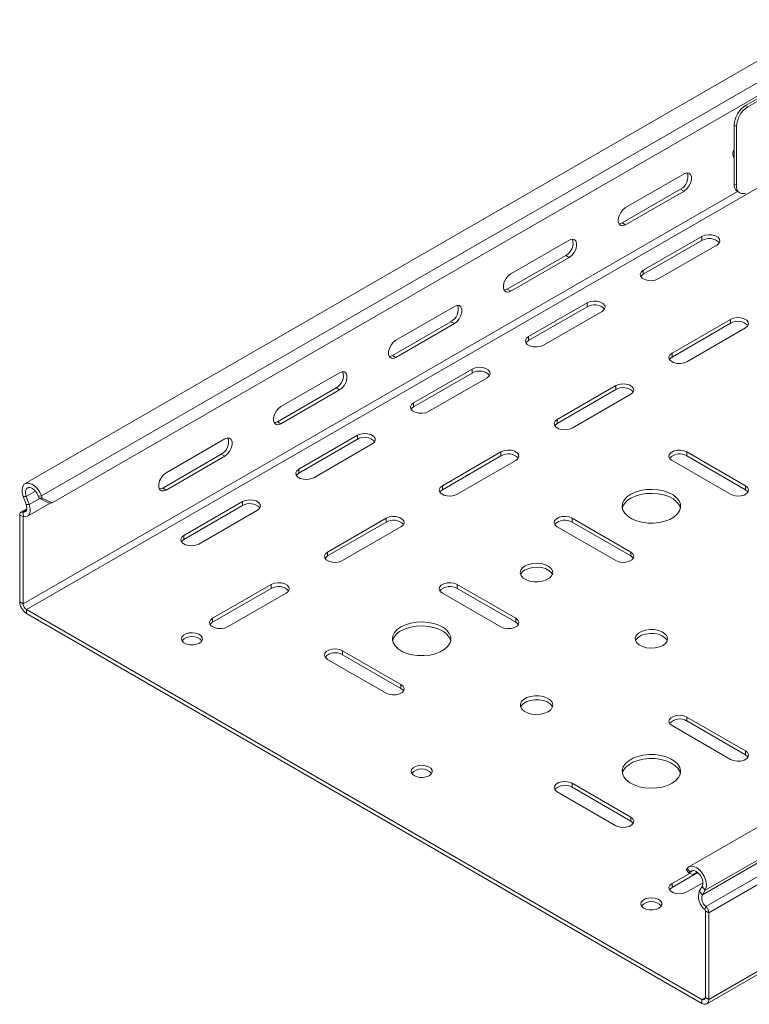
# Model space of a CAD drawing. Header units: millimetres. Extents: x -1726 to 4130, y -1450 to -192.
# Tile 1 of 20: x -1726 to -1501, y -1130 to -827. Entities that reach past the tile are written whole.
import ezdxf

# ---------------------------------------------------------------- set-up
doc = ezdxf.new("R2010")
doc.units = ezdxf.units.MM

msp = doc.modelspace()

# ---------------------------------------------------------------- linework, layer by layer
at = {"color": 7, "linetype": 'Continuous', "lineweight": 15}
for p, q in [((-1476.71, -826.78), (-1724.2, -969.65)), ((-1472.54, -835.17), (-1715.79, -975.59)), ((-1502.39, -853.17), (-1476.08, -837.98)), ((-1501.68, -853.58), (-1475.37, -838.39)), ((-1505.93, -877.42), (-1505.93, -859.29)), ((-1505.22, -877.83), (-1505.22, -859.7)), ((-1505.93, -869.25), (-1506.05, -869.26)), ((-1539.34, -884.66), (-1521.3, -874.25)), ((-1522.37, -878.95), (-1540.4, -889.36)), ((-1521.3, -879.56), (-1539.34, -889.97)), ((-1504.89, -879.71), (-1504.18, -880.12)), ((-1515.82, -893.54), (-1533.86, -903.95)), ((-1574.69, -905.07), (-1556.66, -894.66)), ((-1515.82, -894.77), (-1533.86, -905.18)), ((-1529.26, -906.61), (-1511.23, -896.2)), ((-1557.72, -899.36), (-1575.75, -909.77)), ((-1556.66, -899.97), (-1574.69, -910.38)), ((-1610.05, -925.48), (-1592.02, -915.07)), ((-1551.18, -913.95), (-1569.21, -924.36)), ((-1551.18, -915.18), (-1569.21, -925.59)), ((-1564.62, -927.02), (-1546.58, -916.61)), ((-1593.08, -919.77), (-1611.11, -930.18)), ((-1592.02, -920.38), (-1610.05, -930.79)), ((-1506.99, -919.06), (-1525.02, -929.47)), ((-1506.99, -920.28), (-1525.02, -930.69)), ((-1520.42, -932.12), (-1502.39, -921.71)), ((-1645.4, -945.89), (-1627.37, -935.48)), ((-1586.54, -934.36), (-1604.57, -944.77)), ((-1586.54, -935.59), (-1604.57, -946)), ((-1599.97, -947.43), (-1581.94, -937.02)), ((-1542.34, -939.47), (-1560.37, -949.88)), ((-1628.43, -940.18), (-1646.46, -950.59)), ((-1627.37, -940.79), (-1645.4, -951.2)), ((-1542.34, -940.69), (-1560.37, -951.1)), ((-1555.78, -952.53), (-1537.75, -942.12)), ((-1272.35, -944.75), (-1519.84, -1087.62)), ((-1621.89, -954.77), (-1639.92, -965.18)), ((-1680.76, -966.3), (-1662.73, -955.89)), ((-1621.89, -956), (-1639.92, -966.41)), ((-1635.33, -967.84), (-1617.29, -957.43)), ((-1663.79, -960.59), (-1681.82, -971)), ((-1577.7, -959.88), (-1595.73, -970.29)), ((-1577.7, -961.1), (-1595.73, -971.51)), ((-1502.39, -970.29), (-1520.42, -959.88)), ((-1502.39, -971.51), (-1520.42, -961.1)), ((-1662.73, -961.2), (-1680.76, -971.61)), ((-1591.13, -972.94), (-1573.1, -962.53)), ((-1525.02, -962.53), (-1506.99, -972.94)), ((-1724.75, -973.65), (-1723.86, -976.12)), ((-1723.82, -973.62), (-1722.92, -976.08)), ((-1723.42, -979.64), (-1716.44, -975.61)), ((-1719.84, -974.11), (-1720.07, -973.47)), ((-1719.84, -974.11), (-1718.91, -974.08)), ((-1716.72, -975.63), (-1719.84, -974.11)), ((-1718.91, -974.08), (-1719.14, -973.44)), ((-1718.91, -974.08), (-1715.79, -975.59)), ((-1715.79, -975.59), (-1716.72, -975.63)), ((-1657.25, -975.18), (-1675.28, -985.59)), ((-1725.84, -979.31), (-1725.84, -1006)), ((-1723.66, -977.44), (-1725.46, -978.48)), ((-1657.25, -976.41), (-1675.28, -986.82)), ((-1670.68, -988.25), (-1652.65, -977.84)), ((-1724.77, -979.92), (-1724.77, -1006.62)), ((-1613.05, -980.29), (-1631.08, -990.7)), ((-1613.05, -981.51), (-1631.08, -991.92)), ((-1537.75, -990.7), (-1555.78, -980.29)), ((-1537.75, -991.92), (-1555.78, -981.51)), ((-1626.49, -993.35), (-1608.46, -982.94)), ((-1560.37, -982.94), (-1542.34, -993.35)), ((-1514.32, -1129.84), (-1266.84, -986.97)), ((-1648.41, -1000.7), (-1666.44, -1011.11)), ((-1648.41, -1001.92), (-1666.44, -1012.33)), ((-1661.84, -1013.76), (-1643.81, -1003.35)), ((-1595.73, -1003.35), (-1577.7, -1013.76)), ((-1573.1, -1011.11), (-1591.13, -1000.7)), ((-1573.1, -1012.33), (-1591.13, -1001.92)), ((-1723.71, -1008.45), (-1515.82, -1128.46)), ((-1723.71, -1009.68), (-1515.82, -1129.69)), ((-1608.46, -1031.52), (-1626.49, -1021.11)), ((-1631.08, -1023.76), (-1613.05, -1034.17)), ((-1608.46, -1032.74), (-1626.49, -1022.33)), ((-1502.39, -1051.93), (-1520.42, -1041.52)), ((-1502.39, -1053.15), (-1520.42, -1042.74)), ((-1525.02, -1044.17), (-1506.99, -1054.58)), ((-1537.75, -1072.34), (-1555.78, -1061.93)), ((-1537.75, -1073.56), (-1555.78, -1063.15)), ((-1560.37, -1064.58), (-1542.34, -1074.99)), ((-1520.4, -1088.17), (-1520.63, -1088.54)), ((-1517.11, -1089.41), (-1525.02, -1093.97)), ((-1519.67, -1089.66), (-1525.02, -1092.75)), ((-1520.63, -1088.54), (-1519.7, -1089.65)), ((-1519.46, -1089.28), (-1519.7, -1089.65)), ((-1519.7, -1089.65), (-1518.57, -1090.01)), ((-1517.29, -1089.27), (-1518.57, -1090.01)), ((-1520.42, -1095.4), (-1515.48, -1092.55)), ((-1516.62, -1095.18), (-1515.72, -1093.75)), ((-1515.68, -1096.29), (-1514.78, -1094.87)), ((-1514.76, -1127.85), (-1514.76, -1101.15)), ((-1513.7, -1128.46), (-1513.7, -1101.77))]:
    msp.add_line(p, q, dxfattribs=at)
at = {"color": 7, "linetype": 'Continuous', "lineweight": 0}
for p, q in [((-1471.65, -830.57), (-1719.14, -973.44)), ((-1502.39, -853.17), (-1501.68, -853.58)), ((-1505.22, -859.7), (-1505.93, -859.29)), ((-1476.23, -865.58), (-1723.71, -1008.45)), ((-1521.3, -879.56), (-1522.37, -878.95)), ((-1505.93, -877.42), (-1505.22, -877.83)), ((-1504.91, -879.69), (-1724.77, -1006.62)), ((-1539.34, -889.97), (-1540.4, -889.36)), ((-1515.82, -894.77), (-1515.82, -893.54)), ((-1556.66, -899.97), (-1557.72, -899.36)), ((-1533.86, -905.18), (-1533.86, -903.95)), ((-1574.69, -910.38), (-1575.75, -909.77)), ((-1551.18, -915.18), (-1551.18, -913.95)), ((-1592.02, -920.38), (-1593.08, -919.77)), ((-1506.99, -920.28), (-1506.99, -919.06)), ((-1569.21, -925.59), (-1569.21, -924.36)), ((-1610.05, -930.79), (-1611.11, -930.18)), ((-1525.02, -930.69), (-1525.02, -929.47)), ((-1586.54, -935.59), (-1586.54, -934.36)), ((-1542.34, -940.69), (-1542.34, -939.47)), ((-1627.37, -940.79), (-1628.43, -940.18)), ((-1604.57, -946), (-1604.57, -944.77)), ((-1645.4, -951.2), (-1646.46, -950.59)), ((-1560.37, -951.1), (-1560.37, -949.88)), ((-1267.3, -952), (-1514.78, -1094.87)), ((-1621.89, -956), (-1621.89, -954.77)), ((-1268.2, -953.42), (-1515.68, -1096.29)), ((-1267.13, -956.96), (-1514.62, -1099.83)), ((-1662.73, -961.2), (-1663.79, -960.59)), ((-1577.7, -961.1), (-1577.7, -959.88)), ((-1520.42, -961.1), (-1520.42, -959.88)), ((-1266.22, -958.9), (-1513.7, -1101.77)), ((-1639.92, -966.41), (-1639.92, -965.18)), ((-1720.95, -971.96), (-1723.82, -973.62)), ((-1680.76, -971.61), (-1681.82, -971)), ((-1595.73, -971.51), (-1595.73, -970.29)), ((-1502.39, -971.51), (-1502.39, -970.29)), ((-1723.82, -973.62), (-1724.75, -973.65)), ((-1723.86, -976.12), (-1722.92, -976.08)), ((-1719.66, -974.2), (-1722.92, -976.08)), ((-1719.14, -973.44), (-1720.07, -973.47)), ((-1657.25, -976.41), (-1657.25, -975.18)), ((-1724.77, -979.92), (-1725.84, -979.31)), ((-1723.72, -977.73), (-1724.92, -978.42)), ((-1724.62, -979.77), (-1724.92, -978.42)), ((-1724.55, -979.79), (-1724.77, -979.92)), ((-1613.05, -981.51), (-1613.05, -980.29)), ((-1555.78, -981.51), (-1555.78, -980.29)), ((-1675.28, -986.82), (-1675.28, -985.59)), ((-1266.22, -985.59), (-1513.7, -1128.46)), ((-1631.08, -991.92), (-1631.08, -990.7)), ((-1537.75, -991.92), (-1537.75, -990.7)), ((-1648.41, -1001.92), (-1648.41, -1000.7)), ((-1591.13, -1001.92), (-1591.13, -1000.7)), ((-1725.84, -1006), (-1724.77, -1006.62)), ((-1723.71, -1008.45), (-1723.71, -1009.68)), ((-1666.44, -1012.33), (-1666.44, -1011.11)), ((-1573.1, -1012.33), (-1573.1, -1011.11)), ((-1626.49, -1022.33), (-1626.49, -1021.11)), ((-1608.46, -1032.74), (-1608.46, -1031.52)), ((-1520.42, -1042.74), (-1520.42, -1041.52)), ((-1502.39, -1053.15), (-1502.39, -1051.93)), ((-1555.78, -1063.15), (-1555.78, -1061.93)), ((-1537.75, -1073.56), (-1537.75, -1072.34)), ((-1519.46, -1089.28), (-1520.4, -1088.17)), ((-1518.59, -1088.78), (-1519.46, -1089.28)), ((-1525.02, -1093.97), (-1525.02, -1092.75)), ((-1514.78, -1094.87), (-1515.72, -1093.75)), ((-1516.62, -1095.18), (-1515.68, -1096.29)), ((-1514.92, -1100.83), (-1514.62, -1099.83)), ((-1513.7, -1101.77), (-1514.76, -1101.15)), ((-1514.76, -1127.85), (-1515.82, -1128.46)), ((-1514.76, -1127.85), (-1513.7, -1128.46)), ((-1515.82, -1129.69), (-1515.82, -1128.46))]:
    msp.add_line(p, q, dxfattribs=at)
at = {"color": 7, "linetype": 'Continuous', "lineweight": 15, "flags": 128}
for points in [[(-1521.3, -874.25), (-1520.52, -873.96), (-1519.83, -874.02), (-1519.31, -874.43), (-1519.04, -875.14), (-1519.04, -876.06), (-1519.31, -877.08), (-1519.83, -878.09), (-1520.52, -878.95), (-1521.3, -879.56)], [(-1505.22, -877.83), (-1505.15, -878.58), (-1504.95, -879.23), (-1504.62, -879.75), (-1504.18, -880.12), (-1503.65, -880.31), (-1503.04, -880.34), (-1502.37, -880.19), (-1502.33, -880.18)], [(-1539.34, -889.97), (-1540.12, -890.26), (-1540.81, -890.2), (-1541.33, -889.79), (-1541.6, -889.08), (-1541.6, -888.16), (-1541.33, -887.14), (-1540.81, -886.14), (-1540.12, -885.28), (-1539.34, -884.66)], [(-1540.4, -889.36), (-1541.18, -889.65), (-1541.4, -889.67)], [(-1556.66, -894.66), (-1555.87, -894.37), (-1555.18, -894.43), (-1554.67, -894.84), (-1554.4, -895.55), (-1554.4, -896.47), (-1554.67, -897.5), (-1555.18, -898.5), (-1555.87, -899.36), (-1556.66, -899.97)], [(-1511.23, -896.2), (-1510.58, -895.66), (-1510.29, -895.03), (-1510.39, -894.38), (-1510.86, -893.79), (-1511.66, -893.33), (-1512.69, -893.06), (-1513.81, -893), (-1514.9, -893.17), (-1515.82, -893.54)], [(-1574.69, -910.38), (-1575.48, -910.67), (-1576.17, -910.61), (-1576.68, -910.2), (-1576.95, -909.49), (-1576.95, -908.57), (-1576.68, -907.55), (-1576.17, -906.55), (-1575.48, -905.69), (-1574.69, -905.07)], [(-1533.86, -903.95), (-1534.5, -904.49), (-1534.8, -905.12), (-1534.7, -905.76), (-1534.22, -906.36), (-1533.42, -906.82), (-1532.4, -907.09), (-1531.27, -907.15), (-1530.18, -906.98), (-1529.26, -906.61)], [(-1533.86, -905.18), (-1534.5, -905.71), (-1534.63, -905.89)], [(-1575.75, -909.77), (-1576.54, -910.06), (-1576.76, -910.08)], [(-1592.02, -915.07), (-1591.23, -914.78), (-1590.54, -914.84), (-1590.03, -915.25), (-1589.75, -915.96), (-1589.75, -916.88), (-1590.03, -917.91), (-1590.54, -918.91), (-1591.23, -919.77), (-1592.02, -920.38)], [(-1546.58, -916.61), (-1545.94, -916.07), (-1545.64, -915.44), (-1545.74, -914.79), (-1546.22, -914.2), (-1547.02, -913.74), (-1548.04, -913.47), (-1549.17, -913.41), (-1550.26, -913.58), (-1551.18, -913.95)], [(-1502.39, -921.71), (-1501.74, -921.18), (-1501.45, -920.55), (-1501.55, -919.9), (-1502.03, -919.31), (-1502.82, -918.85), (-1503.85, -918.57), (-1504.97, -918.51), (-1506.06, -918.68), (-1506.99, -919.06)], [(-1569.21, -924.36), (-1569.86, -924.9), (-1570.15, -925.53), (-1570.05, -926.18), (-1569.58, -926.77), (-1568.78, -927.23), (-1567.75, -927.5), (-1566.63, -927.56), (-1565.54, -927.39), (-1564.62, -927.02)], [(-1610.05, -930.79), (-1610.83, -931.08), (-1611.52, -931.02), (-1612.04, -930.61), (-1612.31, -929.9), (-1612.31, -928.98), (-1612.04, -927.96), (-1611.52, -926.96), (-1610.83, -926.1), (-1610.05, -925.48)], [(-1569.21, -925.59), (-1569.86, -926.12), (-1569.99, -926.3)], [(-1611.11, -930.18), (-1611.89, -930.47), (-1612.11, -930.49)], [(-1525.02, -929.47), (-1525.66, -930), (-1525.96, -930.63), (-1525.86, -931.28), (-1525.38, -931.87), (-1524.58, -932.33), (-1523.56, -932.6), (-1522.44, -932.66), (-1521.35, -932.49), (-1520.42, -932.12)], [(-1525.02, -930.69), (-1525.66, -931.22), (-1525.79, -931.4)], [(-1581.94, -937.02), (-1581.29, -936.48), (-1581, -935.85), (-1581.1, -935.2), (-1581.58, -934.61), (-1582.37, -934.15), (-1583.4, -933.88), (-1584.52, -933.82), (-1585.61, -933.99), (-1586.54, -934.36)], [(-1627.37, -935.48), (-1626.58, -935.19), (-1625.89, -935.25), (-1625.38, -935.66), (-1625.11, -936.37), (-1625.11, -937.29), (-1625.38, -938.32), (-1625.89, -939.32), (-1626.58, -940.18), (-1627.37, -940.79)], [(-1537.75, -942.12), (-1537.1, -941.59), (-1536.81, -940.96), (-1536.9, -940.31), (-1537.38, -939.72), (-1538.18, -939.26), (-1539.2, -938.98), (-1540.33, -938.92), (-1541.42, -939.09), (-1542.34, -939.47)], [(-1645.4, -951.2), (-1646.19, -951.49), (-1646.88, -951.43), (-1647.39, -951.02), (-1647.67, -950.31), (-1647.67, -949.39), (-1647.39, -948.37), (-1646.88, -947.37), (-1646.19, -946.51), (-1645.4, -945.89)], [(-1604.57, -944.77), (-1605.21, -945.31), (-1605.51, -945.94), (-1605.41, -946.59), (-1604.93, -947.18), (-1604.13, -947.64), (-1603.11, -947.91), (-1601.99, -947.97), (-1600.9, -947.8), (-1599.97, -947.43)], [(-1604.57, -946), (-1605.21, -946.53), (-1605.34, -946.71)], [(-1646.46, -950.59), (-1647.25, -950.88), (-1647.47, -950.9)], [(-1560.37, -949.88), (-1561.02, -950.41), (-1561.31, -951.04), (-1561.21, -951.69), (-1560.74, -952.28), (-1559.94, -952.74), (-1558.92, -953.01), (-1557.79, -953.07), (-1556.7, -952.9), (-1555.78, -952.53)], [(-1560.37, -951.1), (-1561.02, -951.63), (-1561.15, -951.81)], [(-1617.29, -957.43), (-1616.65, -956.89), (-1616.36, -956.26), (-1616.45, -955.62), (-1616.93, -955.02), (-1617.73, -954.56), (-1618.75, -954.29), (-1619.88, -954.23), (-1620.97, -954.4), (-1621.89, -954.77)], [(-1662.73, -955.89), (-1661.94, -955.6), (-1661.25, -955.66), (-1660.74, -956.07), (-1660.46, -956.78), (-1660.46, -957.7), (-1660.74, -958.73), (-1661.25, -959.73), (-1661.94, -960.59), (-1662.73, -961.2)], [(-1573.1, -962.53), (-1572.45, -962), (-1572.16, -961.37), (-1572.26, -960.72), (-1572.74, -960.13), (-1573.53, -959.67), (-1574.56, -959.39), (-1575.68, -959.33), (-1576.77, -959.5), (-1577.7, -959.88)], [(-1520.42, -959.88), (-1521.35, -959.5), (-1522.44, -959.33), (-1523.56, -959.39), (-1524.58, -959.67), (-1525.38, -960.13), (-1525.86, -960.72), (-1525.96, -961.37), (-1525.66, -962), (-1525.02, -962.53)], [(-1680.76, -971.61), (-1681.54, -971.9), (-1682.23, -971.84), (-1682.75, -971.43), (-1683.02, -970.72), (-1683.02, -969.8), (-1682.75, -968.78), (-1682.23, -967.78), (-1681.54, -966.92), (-1680.76, -966.3)], [(-1639.92, -965.18), (-1640.57, -965.72), (-1640.86, -966.35), (-1640.76, -967), (-1640.29, -967.59), (-1639.49, -968.05), (-1638.47, -968.32), (-1637.34, -968.38), (-1636.25, -968.21), (-1635.33, -967.84)], [(-1639.92, -966.41), (-1640.57, -966.94), (-1640.7, -967.12)], [(-1719.14, -973.44), (-1719.67, -972.28), (-1720.39, -971.23), (-1721.24, -970.37), (-1722.14, -969.77), (-1723.03, -969.47), (-1723.83, -969.5), (-1724.47, -969.86), (-1724.92, -970.51), (-1725.12, -971.42), (-1725.06, -972.49), (-1724.75, -973.65)], [(-1720.07, -973.47), (-1720.53, -972.54), (-1721.15, -971.73), (-1721.88, -971.14), (-1722.6, -970.84), (-1723.25, -970.86), (-1723.75, -971.21), (-1724.02, -971.84), (-1724.05, -972.68), (-1723.82, -973.62)], [(-1681.82, -971), (-1682.6, -971.29), (-1682.82, -971.31)], [(-1595.73, -970.29), (-1596.38, -970.82), (-1596.67, -971.45), (-1596.57, -972.1), (-1596.09, -972.69), (-1595.29, -973.15), (-1594.27, -973.42), (-1593.15, -973.48), (-1592.06, -973.31), (-1591.13, -972.94)], [(-1595.73, -971.51), (-1596.38, -972.04), (-1596.5, -972.22)], [(-1537.75, -972.94), (-1538.9, -973.75), (-1539.74, -974.69), (-1540.24, -975.7), (-1540.38, -976.74), (-1540.15, -977.79), (-1539.56, -978.78), (-1538.64, -979.69), (-1537.41, -980.47), (-1535.95, -981.09), (-1534.29, -981.53), (-1532.52, -981.77), (-1530.7, -981.79), (-1528.91, -981.61), (-1527.21, -981.22), (-1525.69, -980.64), (-1524.41, -979.9), (-1523.4, -979.02), (-1522.73, -978.04), (-1522.41, -977.01), (-1522.45, -975.96), (-1522.86, -974.93), (-1523.63, -973.98), (-1524.7, -973.13), (-1526.05, -972.43), (-1527.62, -971.89), (-1529.35, -971.55), (-1531.15, -971.42), (-1532.97, -971.5), (-1534.72, -971.79), (-1536.33, -972.27), (-1537.75, -972.94)], [(-1522.44, -977.23), (-1522.45, -977.18), (-1522.86, -976.16), (-1523.63, -975.2), (-1524.7, -974.35), (-1526.05, -973.65), (-1527.62, -973.12), (-1529.35, -972.78), (-1531.15, -972.64), (-1532.97, -972.72), (-1534.72, -973.01), (-1536.33, -973.5), (-1537.75, -974.16)], [(-1506.99, -972.94), (-1506.06, -973.31), (-1504.97, -973.48), (-1503.85, -973.42), (-1502.82, -973.15), (-1502.03, -972.69), (-1501.55, -972.1), (-1501.45, -971.45), (-1501.74, -970.82), (-1502.39, -970.29)], [(-1501.62, -972.22), (-1501.74, -972.04), (-1502.39, -971.51)], [(-1723.86, -976.12), (-1723.71, -976.62), (-1723.65, -977.1), (-1723.67, -977.54), (-1723.79, -977.91), (-1723.98, -978.2), (-1724.24, -978.38), (-1724.56, -978.46), (-1724.92, -978.42)], [(-1722.92, -976.08), (-1722.69, -976.89), (-1722.59, -977.66), (-1722.63, -978.36), (-1722.81, -978.95), (-1723.11, -979.41), (-1723.53, -979.7), (-1724.04, -979.83), (-1724.62, -979.77)], [(-1652.65, -977.84), (-1652, -977.3), (-1651.71, -976.67), (-1651.81, -976.03), (-1652.29, -975.43), (-1653.08, -974.97), (-1654.11, -974.7), (-1655.23, -974.64), (-1656.32, -974.81), (-1657.25, -975.18)], [(-1724.92, -978.42), (-1725.11, -978.4), (-1725.29, -978.41), (-1725.45, -978.47), (-1725.58, -978.57), (-1725.69, -978.71), (-1725.77, -978.88), (-1725.82, -979.08), (-1725.84, -979.31)], [(-1724.62, -979.77), (-1724.65, -979.77), (-1724.68, -979.77), (-1724.71, -979.78), (-1724.73, -979.8), (-1724.75, -979.82), (-1724.76, -979.85), (-1724.77, -979.88), (-1724.77, -979.92)], [(-1608.46, -982.94), (-1607.81, -982.41), (-1607.52, -981.78), (-1607.61, -981.13), (-1608.09, -980.54), (-1608.89, -980.08), (-1609.91, -979.8), (-1611.04, -979.74), (-1612.13, -979.91), (-1613.05, -980.29)], [(-1555.78, -980.29), (-1556.7, -979.91), (-1557.79, -979.74), (-1558.92, -979.8), (-1559.94, -980.08), (-1560.74, -980.54), (-1561.21, -981.13), (-1561.31, -981.78), (-1561.02, -982.41), (-1560.37, -982.94)], [(-1675.28, -985.59), (-1675.92, -986.13), (-1676.22, -986.76), (-1676.12, -987.41), (-1675.64, -988), (-1674.84, -988.46), (-1673.82, -988.73), (-1672.7, -988.79), (-1671.61, -988.62), (-1670.68, -988.25)], [(-1675.28, -986.82), (-1675.92, -987.35), (-1676.05, -987.53)], [(-1631.08, -990.7), (-1631.73, -991.23), (-1632.02, -991.86), (-1631.92, -992.51), (-1631.45, -993.1), (-1630.65, -993.56), (-1629.63, -993.83), (-1628.5, -993.89), (-1627.41, -993.72), (-1626.49, -993.35)], [(-1542.34, -993.35), (-1541.42, -993.72), (-1540.33, -993.89), (-1539.2, -993.83), (-1538.18, -993.56), (-1537.38, -993.1), (-1536.9, -992.51), (-1536.81, -991.86), (-1537.1, -991.23), (-1537.75, -990.7)], [(-1631.08, -991.92), (-1631.73, -992.45), (-1631.86, -992.64)], [(-1570.27, -994.98), (-1571.09, -995.61), (-1571.59, -996.34), (-1571.73, -997.12), (-1571.5, -997.9), (-1570.92, -998.61), (-1570.02, -999.2), (-1568.88, -999.63), (-1567.59, -999.87), (-1566.23, -999.89), (-1564.9, -999.71), (-1563.72, -999.32), (-1562.75, -998.77), (-1562.09, -998.08), (-1561.76, -997.32), (-1561.81, -996.53), (-1562.22, -995.78), (-1562.97, -995.13), (-1563.99, -994.61), (-1565.22, -994.27), (-1566.57, -994.14), (-1567.92, -994.22), (-1569.19, -994.51), (-1570.27, -994.98)], [(-1536.97, -992.64), (-1537.1, -992.45), (-1537.75, -991.92)], [(-1561.85, -997.64), (-1562.22, -997.01), (-1562.97, -996.35), (-1563.99, -995.83), (-1565.22, -995.5), (-1566.57, -995.36), (-1567.92, -995.44), (-1569.19, -995.73), (-1570.27, -996.21)], [(-1643.81, -1003.35), (-1643.16, -1002.82), (-1642.87, -1002.19), (-1642.97, -1001.54), (-1643.45, -1000.95), (-1644.25, -1000.49), (-1645.27, -1000.21), (-1646.39, -1000.15), (-1647.48, -1000.32), (-1648.41, -1000.7)], [(-1591.13, -1000.7), (-1592.06, -1000.32), (-1593.15, -1000.15), (-1594.27, -1000.21), (-1595.29, -1000.49), (-1596.09, -1000.95), (-1596.57, -1001.54), (-1596.67, -1002.19), (-1596.38, -1002.82), (-1595.73, -1003.35)], [(-1666.44, -1011.11), (-1667.09, -1011.64), (-1667.38, -1012.27), (-1667.28, -1012.92), (-1666.8, -1013.51), (-1666, -1013.97), (-1664.98, -1014.25), (-1663.86, -1014.3), (-1662.77, -1014.13), (-1661.84, -1013.76)], [(-1666.44, -1012.33), (-1667.09, -1012.86), (-1667.21, -1013.05)], [(-1608.46, -1013.76), (-1609.61, -1014.57), (-1610.45, -1015.51), (-1610.95, -1016.52), (-1611.09, -1017.57), (-1610.86, -1018.61), (-1610.27, -1019.6), (-1609.35, -1020.51), (-1608.13, -1021.29), (-1606.66, -1021.91), (-1605, -1022.35), (-1603.23, -1022.59), (-1601.41, -1022.61), (-1599.62, -1022.43), (-1597.92, -1022.04), (-1596.4, -1021.46), (-1595.12, -1020.72), (-1594.11, -1019.84), (-1593.44, -1018.86), (-1593.12, -1017.83), (-1593.16, -1016.78), (-1593.58, -1015.75), (-1594.34, -1014.8), (-1595.41, -1013.95), (-1596.76, -1013.25), (-1598.33, -1012.71), (-1600.06, -1012.37), (-1601.86, -1012.24), (-1603.68, -1012.32), (-1605.43, -1012.61), (-1607.04, -1013.1), (-1608.46, -1013.76)], [(-1577.7, -1013.76), (-1576.77, -1014.13), (-1575.68, -1014.3), (-1574.56, -1014.25), (-1573.53, -1013.97), (-1572.74, -1013.51), (-1572.26, -1012.92), (-1572.16, -1012.27), (-1572.45, -1011.64), (-1573.1, -1011.11)], [(-1572.33, -1013.05), (-1572.45, -1012.86), (-1573.1, -1012.33)], [(-1670.5, -1018.76), (-1669.88, -1018.26), (-1669.58, -1017.67), (-1669.62, -1017.05), (-1670.01, -1016.47), (-1670.7, -1016), (-1671.62, -1015.69), (-1672.67, -1015.56), (-1673.73, -1015.64), (-1674.69, -1015.91), (-1675.45, -1016.34), (-1675.92, -1016.9), (-1676.05, -1017.51), (-1675.83, -1018.12), (-1675.28, -1018.65), (-1674.47, -1019.05), (-1673.47, -1019.27), (-1672.4, -1019.3), (-1671.38, -1019.12), (-1670.5, -1018.76)], [(-1593.15, -1018.05), (-1593.16, -1018), (-1593.58, -1016.98), (-1594.34, -1016.02), (-1595.41, -1015.18), (-1596.76, -1014.47), (-1598.33, -1013.94), (-1600.06, -1013.6), (-1601.86, -1013.46), (-1603.68, -1013.54), (-1605.43, -1013.83), (-1607.04, -1014.32), (-1608.46, -1014.98)], [(-1527.85, -1019.47), (-1527.02, -1018.85), (-1526.52, -1018.12), (-1526.38, -1017.33), (-1526.62, -1016.56), (-1527.2, -1015.85), (-1528.1, -1015.26), (-1529.23, -1014.83), (-1530.53, -1014.59), (-1531.89, -1014.56), (-1533.22, -1014.75), (-1534.4, -1015.13), (-1535.37, -1015.69), (-1536.03, -1016.37), (-1536.35, -1017.14), (-1536.31, -1017.92), (-1535.9, -1018.67), (-1535.15, -1019.33), (-1534.12, -1019.85), (-1532.89, -1020.18), (-1531.55, -1020.32), (-1530.2, -1020.24), (-1528.93, -1019.95), (-1527.85, -1019.47)], [(-1526.49, -1018.05), (-1526.62, -1017.79), (-1527.2, -1017.08), (-1528.1, -1016.48), (-1529.23, -1016.05), (-1530.53, -1015.81), (-1531.89, -1015.79), (-1533.22, -1015.97), (-1534.4, -1016.36), (-1535.37, -1016.91), (-1536.03, -1017.6), (-1536.27, -1018.05)], [(-1626.49, -1021.11), (-1627.41, -1020.73), (-1628.5, -1020.56), (-1629.63, -1020.62), (-1630.65, -1020.9), (-1631.45, -1021.36), (-1631.92, -1021.95), (-1632.02, -1022.6), (-1631.73, -1023.23), (-1631.08, -1023.76)], [(-1613.05, -1034.17), (-1612.13, -1034.54), (-1611.04, -1034.71), (-1609.91, -1034.66), (-1608.89, -1034.38), (-1608.09, -1033.92), (-1607.61, -1033.33), (-1607.52, -1032.68), (-1607.81, -1032.05), (-1608.46, -1031.52)], [(-1607.68, -1033.46), (-1607.81, -1033.28), (-1608.46, -1032.74)], [(-1563.2, -1039.88), (-1562.38, -1039.26), (-1561.88, -1038.53), (-1561.74, -1037.75), (-1561.97, -1036.97), (-1562.56, -1036.26), (-1563.45, -1035.67), (-1564.59, -1035.24), (-1565.89, -1035), (-1567.25, -1034.97), (-1568.57, -1035.16), (-1569.76, -1035.54), (-1570.72, -1036.1), (-1571.39, -1036.78), (-1571.71, -1037.55), (-1571.66, -1038.33), (-1571.25, -1039.08), (-1570.51, -1039.74), (-1569.48, -1040.26), (-1568.25, -1040.59), (-1566.91, -1040.73), (-1565.55, -1040.65), (-1564.29, -1040.36), (-1563.2, -1039.88)], [(-1561.85, -1038.46), (-1561.97, -1038.2), (-1562.56, -1037.49), (-1563.45, -1036.89), (-1564.59, -1036.46), (-1565.89, -1036.22), (-1567.25, -1036.2), (-1568.57, -1036.38), (-1569.76, -1036.77), (-1570.72, -1037.32), (-1571.39, -1038.01), (-1571.62, -1038.46)], [(-1520.42, -1041.52), (-1521.35, -1041.14), (-1522.44, -1040.98), (-1523.56, -1041.03), (-1524.58, -1041.31), (-1525.38, -1041.77), (-1525.86, -1042.36), (-1525.96, -1043.01), (-1525.66, -1043.64), (-1525.02, -1044.17)], [(-1506.99, -1054.58), (-1506.06, -1054.95), (-1504.97, -1055.12), (-1503.85, -1055.07), (-1502.82, -1054.79), (-1502.03, -1054.33), (-1501.55, -1053.74), (-1501.45, -1053.09), (-1501.74, -1052.46), (-1502.39, -1051.93)], [(-1525.02, -1061.93), (-1523.87, -1061.11), (-1523.02, -1060.18), (-1522.52, -1059.17), (-1522.38, -1058.12), (-1522.61, -1057.08), (-1523.2, -1056.08), (-1524.13, -1055.18), (-1525.35, -1054.4), (-1526.82, -1053.78), (-1528.47, -1053.34), (-1530.24, -1053.1), (-1532.06, -1053.07), (-1533.86, -1053.26), (-1535.55, -1053.65), (-1537.07, -1054.23), (-1538.36, -1054.97), (-1539.36, -1055.85), (-1540.03, -1056.82), (-1540.36, -1057.86), (-1540.31, -1058.91), (-1539.9, -1059.93), (-1539.14, -1060.89), (-1538.06, -1061.74), (-1536.71, -1062.44), (-1535.14, -1062.97), (-1533.42, -1063.31), (-1531.61, -1063.45), (-1529.79, -1063.37), (-1528.04, -1063.08), (-1526.43, -1062.59), (-1525.02, -1061.93)], [(-1522.44, -1058.87), (-1522.61, -1058.3), (-1523.2, -1057.31), (-1524.13, -1056.4), (-1525.35, -1055.62), (-1526.82, -1055), (-1528.47, -1054.56), (-1530.24, -1054.32), (-1532.06, -1054.3), (-1533.86, -1054.48), (-1535.55, -1054.87), (-1537.07, -1055.45), (-1538.36, -1056.2), (-1539.36, -1057.07), (-1540.03, -1058.05), (-1540.32, -1058.87)], [(-1501.62, -1053.87), (-1501.74, -1053.69), (-1502.39, -1053.15)], [(-1599.79, -1059.58), (-1599.17, -1059.08), (-1598.87, -1058.49), (-1598.91, -1057.87), (-1599.3, -1057.29), (-1599.99, -1056.82), (-1600.91, -1056.51), (-1601.96, -1056.38), (-1603.02, -1056.46), (-1603.98, -1056.73), (-1604.74, -1057.16), (-1605.21, -1057.72), (-1605.34, -1058.33), (-1605.12, -1058.94), (-1604.57, -1059.47), (-1603.76, -1059.87), (-1602.76, -1060.09), (-1601.69, -1060.12), (-1600.66, -1059.94), (-1599.79, -1059.58)], [(-1555.78, -1061.93), (-1556.7, -1061.55), (-1557.79, -1061.39), (-1558.92, -1061.44), (-1559.94, -1061.72), (-1560.74, -1062.18), (-1561.21, -1062.77), (-1561.31, -1063.42), (-1561.02, -1064.05), (-1560.37, -1064.58)], [(-1542.34, -1074.99), (-1541.42, -1075.36), (-1540.33, -1075.53), (-1539.2, -1075.48), (-1538.18, -1075.2), (-1537.38, -1074.74), (-1536.9, -1074.15), (-1536.81, -1073.5), (-1537.1, -1072.87), (-1537.75, -1072.34)], [(-1536.97, -1074.28), (-1537.1, -1074.1), (-1537.75, -1073.56)], [(-1514.78, -1094.87), (-1514.48, -1094.06), (-1514.42, -1093.05), (-1514.62, -1091.91), (-1515.06, -1090.75), (-1515.71, -1089.64), (-1516.51, -1088.69), (-1517.4, -1087.96), (-1518.3, -1087.53), (-1519.14, -1087.41), (-1519.86, -1087.63), (-1520.4, -1088.17)], [(-1515.72, -1093.75), (-1515.49, -1093.07), (-1515.52, -1092.21), (-1515.79, -1091.26), (-1516.28, -1090.34), (-1516.93, -1089.57), (-1517.66, -1089.03), (-1518.38, -1088.79), (-1519.01, -1088.88), (-1519.46, -1089.28)], [(-1525.02, -1092.75), (-1525.66, -1093.28), (-1525.96, -1093.91), (-1525.86, -1094.56), (-1525.38, -1095.15), (-1524.58, -1095.61), (-1523.56, -1095.89), (-1522.44, -1095.94), (-1521.35, -1095.77), (-1520.42, -1095.4)], [(-1525.02, -1093.97), (-1525.66, -1094.51), (-1525.79, -1094.69)], [(-1529.08, -1100.4), (-1528.46, -1099.9), (-1528.16, -1099.31), (-1528.2, -1098.69), (-1528.59, -1098.11), (-1529.28, -1097.64), (-1530.2, -1097.33), (-1531.25, -1097.2), (-1532.31, -1097.28), (-1533.27, -1097.55), (-1534.03, -1097.98), (-1534.5, -1098.54), (-1534.63, -1099.15), (-1534.41, -1099.76), (-1533.86, -1100.29), (-1533.04, -1100.69), (-1532.05, -1100.91), (-1530.98, -1100.94), (-1529.95, -1100.76), (-1529.08, -1100.4)]]:
    msp.add_lwpolyline(points, dxfattribs=at)
at = {"color": 7, "linetype": 'Continuous', "lineweight": 15}
for centre, radius, start, end in [((-1498.25, -859.64), 7.68, 122.6057, 177.3944), ((-1497.54, -860.05), 7.68, 122.6057, 177.3944), ((-1503.24, -868.03), 3.03, 152.1938, 207.8062), ((-1524.41, -875.17), 4.29, 298.4605, 16.6999), ((-1503.4, -877.66), 2.53, 174.6246, 234.0633), ((-1559.77, -895.58), 4.29, 298.4605, 16.6999), ((-1513.58, -898.43), 4.29, 43.3124, 121.5352), ((-1595.12, -915.99), 4.29, 298.4622, 16.6982), ((-1548.93, -918.84), 4.29, 43.3124, 121.5352), ((-1504.74, -923.94), 4.29, 43.3123, 121.535), ((-1630.48, -936.4), 4.29, 298.4617, 16.6987), ((-1584.29, -939.25), 4.29, 43.3121, 121.5348), ((-1540.1, -944.35), 4.29, 43.3124, 121.5352), ((-1665.83, -956.81), 4.29, 298.4605, 16.6999), ((-1619.65, -959.66), 4.29, 43.3136, 121.5339), ((-1575.45, -964.76), 4.29, 43.3124, 121.5352), ((-1522.67, -964.76), 4.29, 58.4646, 136.6876), ((-1655, -980.07), 4.29, 43.3124, 121.5352), ((-1535.73, -978.47), 4.76, 115.1103, 164.7921), ((-1610.81, -985.17), 4.29, 43.3124, 121.5352), ((-1558.02, -985.17), 4.29, 58.4657, 136.6869), ((-1569.07, -998.7), 2.77, 115.7824, 157.432), ((-1646.16, -1005.58), 4.29, 43.3121, 121.5348), ((-1593.38, -1005.58), 4.29, 58.4651, 136.6875), ((-1721.23, -1005.79), 4.61, 182.6055, 237.3945), ((-1722.47, -1006.51), 2.31, 182.6055, 237.3945), ((-1606.44, -1019.29), 4.76, 115.1126, 164.7898), ((-1672.8, -1020.88), 4.18, 42.7194, 137.2807), ((-1628.73, -1025.99), 4.29, 58.4651, 136.6875), ((-1522.67, -1046.4), 4.29, 58.465, 136.6875), ((-1602.09, -1061.7), 4.18, 42.7193, 137.2808), ((-1558.02, -1066.81), 4.29, 58.465, 136.6875), ((-1511.71, -1096.78), 5.17, 161.9058, 231.6042), ((-1512.61, -1097.3), 3.23, 161.906, 231.6037), ((-1531.38, -1102.52), 4.18, 42.7194, 137.2806), ((-1516.52, -1101.91), 2.82, 2.9309, 47.6241), ((-1515.23, -1101.18), 0.47, 2.9311, 47.6217), ((-1515.41, -1127.96), 0.655, 230.7962, 9.2139), ((-1515, -1128.67), 1.31, 230.7969, 9.2132)]:
    msp.add_arc(centre, radius, start, end, dxfattribs=at)

doc.saveas('drawing.dxf')
